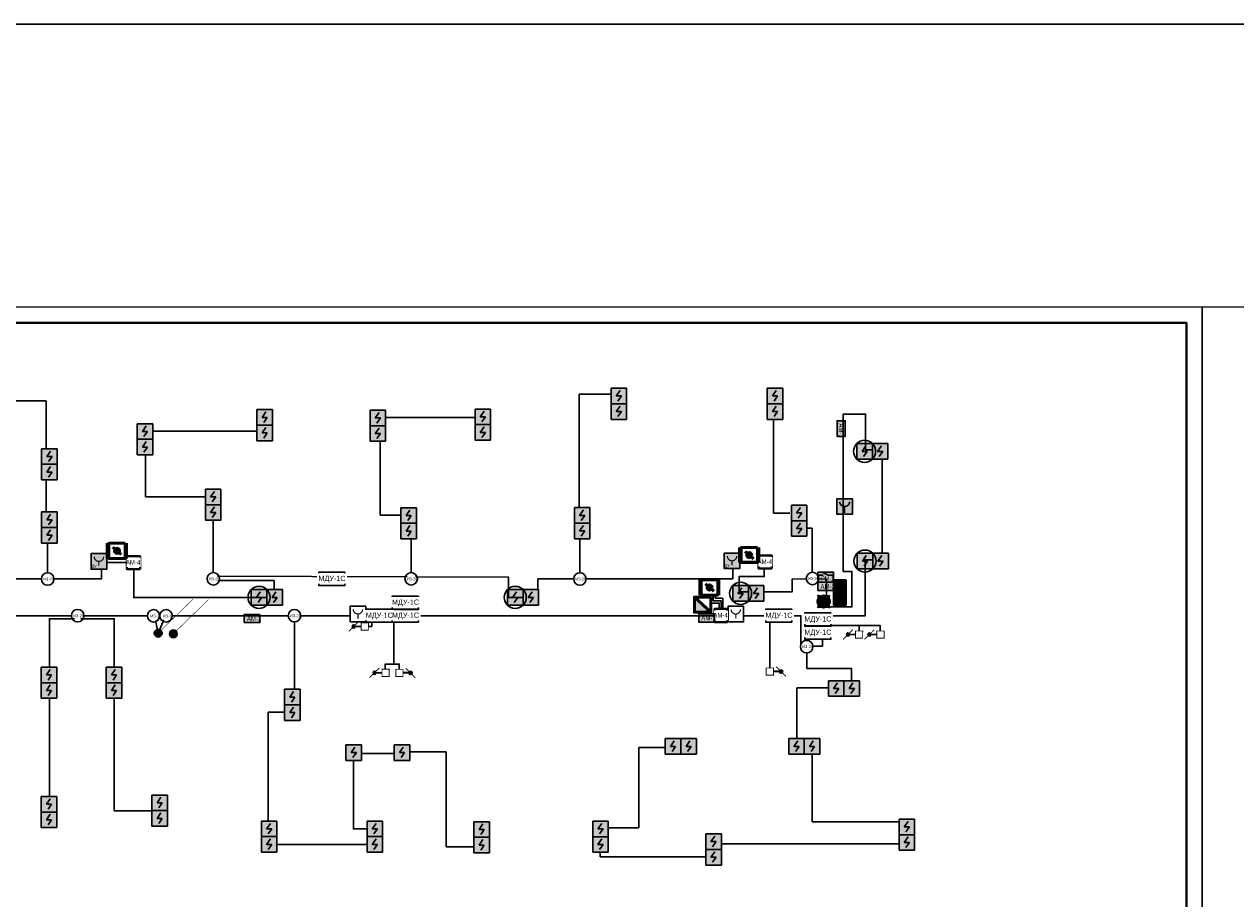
# Model space of a CAD drawing. Header units: millimetres. Extents: x 303602 to 13248484, y -10200551 to -26241.
# Tile 30 of 51: x 710455 to 749351, y -76414 to -48338. Entities that reach past the tile are written whole.
import ezdxf
from ezdxf.enums import TextEntityAlignment as Align

# ---------------------------------------------------------------- set-up
doc = ezdxf.new("R2010")
doc.units = ezdxf.units.MM
doc.set_wipeout_variables(frame=1)
doc.linetypes.add('CONTINOUS', pattern=[0])
for name, color, linetype, lineweight in [('_АПС_Оборудование', 1, 'Continuous', 30), ('RC-Извещатели_пожарные', 1, 'Continuous', 30), ('Воздуховоды', 7, 'Continuous', 18), ('Графика', 253, 'Continuous', 20), ('ОС', 5, 'Continuous', 25), ('Рамка', 7, 'Continuous', 18), ('СОУЭ', 1, 'Continuous', 30), ('СС-011-ПОЖ-СИГНАЛИЗАЦИЯ', 1, 'Continuous', 30), ('УГО АПС и АПЗ$0$_АПС_Оборудование', 1, 'Continuous', 30), ('УГО АПС и АПЗ$0$СС-011-ПОЖ-СИГНАЛИЗАЦИЯ', 1, 'Continuous', 30)]:
    doc.layers.add(name, color=color, linetype=linetype, lineweight=lineweight)
for name, color, linetype in [('EI_HATCH_GALV', 7, 'Continuous'), ('АПС', 5, 'Continuous'), ('АПС_Оборудование', 1, 'Continuous'), ('ССПС', 5, 'Continuous'), ('формат', 250, 'Continuous')]:
    doc.layers.add(name, color=color, linetype=linetype)
doc.layers.add('УГО АПС и АПЗ$0$СС_СОУЭ', color=7, linetype='Continuous', lineweight=35, true_color=0x004961)
doc.styles.add('Arial', font='arial.ttf', dxfattribs={"width": 0.9, "height": 700})
doc.styles.add('Arial Narrow', font='ARIALN.TTF', dxfattribs={"width": 0.9, "height": 600})
doc.styles.add('Arial Narrow_Нум', font='ARIALN.TTF', dxfattribs={"width": 0.7, "height": 250})
doc.styles.add('Arial_2', font='arial.ttf', dxfattribs={"width": 0.9, "height": 400})
doc.styles.add('CP.Text', font='arial.ttf')
doc.styles.get("Standard").update_dxf_attribs({"font": 'isocpeur.ttf', "width": 0.9})

# ---------------------------------------------------------------- blocks, each defined once
blk = doc.blocks.new('*U39')
at = {"color": 0, "lineweight": 0}
blk.add_lwpolyline([(-594, 0), (0, 0), (0, 420), (-594, 420)], close=True, dxfattribs=at)
at = {"lineweight": 40}
blk.add_lwpolyline([(-574, 5), (-5, 5), (-5, 415), (-574, 415)], close=True, dxfattribs=at)
at = {"style": 'Arial', "width": 0.9, "flags": 8}
blk.add_attdef('FORMAT', (-36.87, 1.26), '', height=2.8, dxfattribs=at)
blk = doc.blocks.new('*U70')
at = {"ltscale": 100}
h = blk.add_hatch(color=256, dxfattribs=at)
h.dxf.hatch_style = 1
h.paths.add_polyline_path([(-35, 0, 1), (35, 0, 1)])
at = {"lineweight": 30}
blk.add_lwpolyline([(313, 313, 0, 45, 0), (186, 186, 4.5, 4.5, 0), (25, 25, 4.5, 4.5, 0)], format="xyseb", dxfattribs=at)
blk.add_circle((0, 0), 34.8, dxfattribs=at)
blk = doc.blocks.new('RC-UGO-IRA-01')
blk.add_wipeout([(2.5, 2.5), (2.5, -2.5), (-2.5, -2.5), (-2.5, 2.5)]).dxf.layer = 'RC-Извещатели_пожарные'
blk.add_wipeout([(-2.5, -2.5), (-2.5, 2.5), (2.5, 2.5), (2.5, -2.5)]).dxf.layer = 'RC-Извещатели_пожарные'
at = {"layer": 'RC-Извещатели_пожарные', "ltscale": 30}
blk.add_lwpolyline([(2.5, 2.5), (2.5, -2.5), (-2.5, -2.5), (-2.5, 2.5)], close=True, dxfattribs=at)
at = {"layer": 'RC-Извещатели_пожарные', "ltscale": 30, "const_width": 0.375}
blk.add_lwpolyline([(-1.5, 1.5, 1), (1.5, 1.5, 1)], format="xyb", dxfattribs=at)
blk.add_lwpolyline([(0, 0), (0, -1.5)], dxfattribs=at)
at = {"layer": 'RC-Извещатели_пожарные'}
blk.add_attdef('PSTN', text='', height=1.5, dxfattribs=at).set_placement((2.5, 2.5), align=Align.BOTTOM_CENTER)
blk = doc.blocks.new('ИП 212-64 прот.R3')
blk.add_wipeout([(2.5, 2.5), (2.5, -2.5), (-2.5, -2.5), (-2.5, 2.5)]).dxf.layer = 'RC-Извещатели_пожарные'
blk.add_wipeout([(-2.5, -2.5), (-2.5, 2.5), (2.5, 2.5), (2.5, -2.5)]).dxf.layer = 'RC-Извещатели_пожарные'
at = {"lineweight": 35, "true_color": 0xffffff}
h = blk.add_hatch(color=7, dxfattribs=at)
h.dxf.hatch_style = 1
h.paths.add_polyline_path([(-2.5, 2.5), (-2.5, -2.5), (2.5, -2.5), (2.5, 2.5)])
at = {"color": 1, "linetype": 'ByBlock', "lineweight": -2}
for p, q in [((0.39, 1.77), (-0.83, 0)), ((-0.83, 0), (0.83, 0)), ((0.83, 0), (-0.31, -1.63))]:
    blk.add_line(p, q, dxfattribs=at)
at = {"layer": 'RC-Извещатели_пожарные', "ltscale": 30}
for p, q in [((-2.5, -2.5), (-2.5, 2.5)), ((-2.5, 2.5), (2.5, 2.5)), ((2.5, 2.5), (2.5, -2.5)), ((2.5, -2.5), (-2.5, -2.5))]:
    blk.add_line(p, q, dxfattribs=at)
blk = doc.blocks.new('УГО АПС и АПЗ$0$A$C0ED213A1')
blk.add_wipeout([(-200, 0), (0, -200), (200, 0), (0, 200)])
blk.add_circle((0, 0), 200)
at = {"layer": 'УГО АПС и АПЗ$0$СС-011-ПОЖ-СИГНАЛИЗАЦИЯ', "color": 1, "style": 'CP.Text', "width": 0.8}
blk.add_text('ИЗ-2О', height=90, dxfattribs=at).set_placement((-145, -47))
blk = doc.blocks.new('*U96')
at = {"lineweight": 35, "true_color": 0xffffff}
h = blk.add_hatch(color=7, dxfattribs=at)
h.dxf.hatch_style = 1
h.paths.add_polyline_path([(-2.5, 2.5), (-2.5, -2.5), (2.5, -2.5), (2.5, 2.5)])
at = {"color": 1, "linetype": 'ByBlock', "lineweight": -2}
for p, q in [((0.39, 1.76), (-0.83, 0)), ((-0.83, 0), (0.83, 0)), ((0.83, 0), (-0.31, -1.64))]:
    blk.add_line(p, q, dxfattribs=at)
at = {"color": 1, "linetype": 'ByBlock', "lineweight": -2, "ltscale": 0.1}
blk.add_lwpolyline([(-2.5, 2.5), (2.5, 2.5), (2.5, -2.5), (-2.5, -2.5)], close=True, dxfattribs=at)
at = {"layer": 'RC-Извещатели_пожарные'}
blk.add_circle((0, 0), 3.54, dxfattribs=at)
at = {"layer": 'RC-Извещатели_пожарные', "style": 'Arial Narrow_Нум', "width": 0.7}
blk.add_attdef('PSTN', text='', height=2.5, dxfattribs=at).set_placement((5.33, 2.66), align=Align.BOTTOM_CENTER)
blk = doc.blocks.new('ИЗ-1')
blk.add_wipeout([(469979, -66893), (470179, -67093), (470379, -66893), (470179, -66693)])
blk.add_circle((470179, -66893), 200)
at = {"layer": 'УГО АПС и АПЗ$0$СС-011-ПОЖ-СИГНАЛИЗАЦИЯ', "color": 1, "style": 'CP.Text', "width": 0.8}
blk.add_text('ИЗ-1', height=90, dxfattribs=at).set_placement((470079, -66939))
blk = doc.blocks.new('УДП')
at = {"color": 30}
blk.add_wipeout([(324223, -148669), (324222, -149169), (323722, -149169), (323723, -148669)], dxfattribs=at).dxf.layer = 'RC-Извещатели_пожарные'
blk.add_wipeout([(323722, -149169), (323723, -148669), (324223, -148669), (324222, -149169)], dxfattribs=at).dxf.layer = 'RC-Извещатели_пожарные'
at = {"layer": 'EI_HATCH_GALV', "lineweight": 30, "true_color": 0xffffff}
h = blk.add_hatch(color=7, dxfattribs=at)
h.dxf.hatch_style = 1
h.paths.add_polyline_path([(324223, -148669), (324222, -149169), (323722, -149169), (323723, -148669)])
at = {"layer": 'RC-Извещатели_пожарные', "color": 30, "ltscale": 30}
blk.add_lwpolyline([(324223, -148669), (324222, -149169), (323722, -149169), (323723, -148669)], close=True, dxfattribs=at)
at = {"layer": 'RC-Извещатели_пожарные', "color": 30, "ltscale": 30, "const_width": 37.5}
blk.add_lwpolyline([(323823, -148769, 1), (324123, -148769, 1)], format="xyb", dxfattribs=at)
blk.add_lwpolyline([(323972, -148919), (323972, -149069)], dxfattribs=at)
at = {"color": 30, "lineweight": 30, "style": 'Arial Narrow', "width": 0.9}
blk.add_text('ДУ', height=100, dxfattribs=at).set_placement((323814, -149078), align=Align.MIDDLE_CENTER)
blk = doc.blocks.new('РМ-4схема')
at = {"lineweight": 40, "ltscale": 2, "true_color": 0xffffff}
h = blk.add_hatch(color=7, dxfattribs=at)
h.dxf.hatch_style = 1
h.paths.add_polyline_path([(-154589, 33976), (-154086, 33976), (-154086, 34289), (-154589, 34289)])
at = {"layer": 'ОС', "color": 1, "lineweight": 30}
for p, q in [((-154260, 34196, 0), (-154420, 34270, 0)), ((-154420, 34196, 0), (-154589, 34196, 0)), ((-154086, 34196, 0), (-154260, 34196, 0))]:
    blk.add_line(p, q, dxfattribs=at)
at = {"layer": 'ОС', "color": 1, "lineweight": 30, "elevation": 0}
blk.add_lwpolyline([(-154086, 34289), (-154589, 34289), (-154589, 33976), (-154086, 33976)], close=True, dxfattribs=at)
at = {"layer": 'ССПС', "color": 1, "lineweight": -2, "ltscale": 1000, "style": 'Arial Narrow_Нум', "width": 0.8}
blk.add_text('РМ-1', height=151, dxfattribs=at).set_placement((-154484, 34011, 0))
blk = doc.blocks.new('ам-4')
blk.add_wipeout([(-197, 213), (223, 213), (223, -207), (-197, -207)]).dxf.layer = 'АПС_Оборудование'
at = {"layer": '_АПС_Оборудование', "lineweight": 40, "ltscale": 100}
blk.add_lwpolyline([(223, -207), (-197, -207), (-197, 213), (223, 213)], close=True, dxfattribs=at)
at = {"layer": '_АПС_Оборудование', "ltscale": 100, "insert": (15, 13), "char_height": 150, "attachment_point": 5, "style": 'Arial Narrow', "bg_fill": 2}
blk.add_mtext_dynamic_manual_height_columns('\\pxi-0.17961;АМ-4', width=300, gutter_width=144375, heights=[0], dxfattribs=at)
blk = doc.blocks.new('_МДУ')
at = {"color": 1}
blk.add_wipeout([(-350, 175), (350, 175), (350, -175), (-350, -175)], dxfattribs=at)
at = {"layer": 'АПС', "color": 1, "lineweight": 30, "ltscale": 200}
blk.add_lwpolyline([(350, 175), (-350, 175), (-350, -175), (350, -175)], close=True, dxfattribs=at)
at = {"layer": 'АПС', "color": 0, "lineweight": 30, "ltscale": 200, "insert": (3, -9), "char_height": 140, "width": 668.29, "attachment_point": 5, "style": 'Arial_2', "bg_fill": 2}
blk.add_mtext('МДУ-1С', dxfattribs=at)
blk = doc.blocks.new('УГО АПС и АПЗ$0$точка сбора')
h = blk.add_hatch(color=255)
h.dxf.hatch_style = 1
h.paths.add_polyline_path([(0, 0), (-88, 88, 0.198912), (-125, 0, 0.198912), (-88, -88)])
h.paths.add_polyline_path([(125, 0, 0.198912), (88, 88), (0, 0), (88, -88, 0.198912)])
h = blk.add_hatch(color=2)
h.dxf.hatch_style = 1
h.paths.add_polyline_path([(88, -88), (0, 0), (-88, -88, 0.414214)])
h.paths.add_polyline_path([(88, 88, 0.414214), (-88, 88), (0, 0)])
at = {"layer": 'УГО АПС и АПЗ$0$СС_СОУЭ', "color": 1}
for p, q in [((-88, 88), (-125, 125)), ((-88, 88), (-125, 88)), ((-88, 88), (-88, 125)), ((88, 88), (125, 125)), ((88, 88), (88, 125)), ((88, 88), (125, 88)), ((-88, -88), (-125, -125)), ((-88, -88), (-125, -88)), ((-88, -88), (-88, -125)), ((88, -88), (125, -125)), ((88, -88), (88, -125)), ((88, -88), (125, -88))]:
    blk.add_line(p, q, dxfattribs=at)
for points in [[(-88, 88), (88, -88)], [(-88, -88), (88, 88)]]:
    blk.add_lwpolyline(points, dxfattribs=at)
blk.add_circle((0, 0), 125, dxfattribs=at)
blk = doc.blocks.new('УГО АПС и АПЗ$0$A$C7da512b9')
at = {"true_color": 0xffffff}
h = blk.add_hatch(color=7, dxfattribs=at)
h.dxf.hatch_style = 1
h.paths.add_polyline_path([(0, 199.9872), (-399.9744, 199.9872), (-399.9744, -199.9872), (0, -199.9872)])
at = {"lineweight": 35, "true_color": 0x0a0aff}
for points in [[(0, 74.9952), (0, 199.9872), (-399.9744, 199.9872), (-399.9744, 74.9952)], [(-399.9744, -74.9952), (-399.9744, -199.9872), (0, -199.9872), (0, -74.9952)]]:
    blk.add_hatch(color=5, dxfattribs=at).paths.add_polyline_path(points)
at = {"color": 5, "lineweight": 35, "true_color": 0x0a0aff}
for p, q in [((-399.9744, 199.9872), (-399.9744, -199.9872)), ((0, 199.9872), (-399.9744, 199.9872)), ((0, -199.9872), (0, 199.9872)), ((-399.9744, -199.9872), (0, -199.9872))]:
    blk.add_line(p, q, dxfattribs=at)
blk = doc.blocks.new('авфывыа')
at = {"lineweight": 40, "ltscale": 2, "true_color": 0xffffff}
h = blk.add_hatch(color=7, dxfattribs=at)
h.dxf.hatch_style = 1
h.paths.add_polyline_path([(287843, 200199), (287340, 200199), (287340, 199936), (287843, 199936)])
at = {"layer": 'ОС', "color": 1, "lineweight": 30}
blk.add_lwpolyline([(287843, 200199), (287340, 200199), (287340, 199936), (287843, 199936)], close=True, dxfattribs=at)
at = {"layer": 'ССПС', "color": 1, "lineweight": -2, "ltscale": 1000, "style": 'Arial Narrow', "width": 0.9}
blk.add_text('АМ-1', height=150, dxfattribs=at).set_placement((287425, 199988))
blk = doc.blocks.new('озк_выт')
at = {"layer": 'УГО АПС и АПЗ$0$_АПС_Оборудование', "ltscale": 200}
h = blk.add_hatch(color=5, dxfattribs=at)
h.dxf.hatch_style = 1
h.paths.add_polyline_path([(468756, -41333, 1), (468645, -41333, 1)])
at = {"color": 5, "const_width": 29.5}
blk.add_lwpolyline([(468544, -41177), (468661, -41294)], dxfattribs=at)
at = {"layer": 'УГО АПС и АПЗ$0$_АПС_Оборудование', "color": 5, "lineweight": 35, "ltscale": 200}
blk.add_line((468631, -41333), (468458, -41334), dxfattribs=at)
at = {"layer": 'УГО АПС и АПЗ$0$_АПС_Оборудование', "color": 5, "const_width": 29.5}
blk.add_lwpolyline([(468227, -41449), (468458, -41449), (468458, -41218), (468227, -41218)], close=True, dxfattribs=at)
blk.add_lwpolyline([(468740, -41373), (468857, -41490)], dxfattribs=at)
at = {"layer": 'УГО АПС и АПЗ$0$_АПС_Оборудование', "color": 5}
blk.add_circle((468700, -41333), 55.4, dxfattribs=at)
blk = doc.blocks.new('пд_выт')
at = {"layer": 'Воздуховоды', "true_color": 0xcd6928}
h = blk.add_hatch(color=32, dxfattribs=at)
h.dxf.hatch_style = 1
h.paths.add_polyline_path([(468770, -40558, 1), (468659, -40558, 1)])
at = {"layer": 'Воздуховоды', "color": 32, "lineweight": 30, "true_color": 0xcd6928}
blk.add_line((468645, -40558), (468472, -40558), dxfattribs=at)
at = {"layer": 'Воздуховоды', "color": 32, "true_color": 0xcd6928, "const_width": 29.5}
blk.add_lwpolyline([(468242, -40674), (468472, -40673), (468472, -40443), (468241, -40443)], close=True, dxfattribs=at)
for points in [[(468558, -40401), (468675, -40519)], [(468754, -40597), (468871, -40714)]]:
    blk.add_lwpolyline(points, dxfattribs=at)
at = {"layer": 'Воздуховоды', "color": 32, "true_color": 0xcd6928}
blk.add_circle((468715, -40558), 55.4, dxfattribs=at)
blk = doc.blocks.new('озк_пр')
at = {"layer": 'УГО АПС и АПЗ$0$_АПС_Оборудование', "ltscale": 200}
h = blk.add_hatch(color=1, dxfattribs=at)
h.dxf.hatch_style = 1
h.paths.add_polyline_path([(468761, -41723, 1), (468650, -41723, 1)])
at = {"color": 1, "const_width": 29.5}
blk.add_lwpolyline([(468549, -41567), (468666, -41684)], dxfattribs=at)
at = {"layer": 'УГО АПС и АПЗ$0$_АПС_Оборудование', "color": 1, "lineweight": 35, "ltscale": 200}
blk.add_line((468636, -41723), (468463, -41723), dxfattribs=at)
at = {"layer": 'УГО АПС и АПЗ$0$_АПС_Оборудование', "color": 1, "const_width": 29.5}
blk.add_lwpolyline([(468233, -41839), (468463, -41839), (468463, -41608), (468232, -41608)], close=True, dxfattribs=at)
blk.add_lwpolyline([(468745, -41762), (468862, -41880)], dxfattribs=at)
at = {"layer": 'УГО АПС и АПЗ$0$_АПС_Оборудование', "color": 1}
blk.add_circle((468706, -41723), 55.4, dxfattribs=at)
blk = doc.blocks.new('*U89')
at = {"linetype": 'Continuous', "lineweight": -2, "true_color": 0xffffff}
h = blk.add_hatch(color=7, dxfattribs=at)
h.dxf.hatch_style = 1
h.paths.add_polyline_path([(0, 500), (0, 0), (500, 0), (500, 500)])
at = {"color": 1, "linetype": 'Continuous', "lineweight": -2}
blk.add_line((250, 250), (250, 43), dxfattribs=at)
blk.add_lwpolyline([(0, 500), (500, 500), (500, 0), (0, 0)], close=True, dxfattribs=at)
blk.add_arc((250, 417), 167, 186.4495, 353.5853, dxfattribs=at)
at = {"color": 0, "linetype": 'Continuous', "lineweight": -2, "style": 'Arial Narrow_Нум', "flags": 1}
for tag, p in [('NAME_DEVICE', (-64, -421)), ('NUM_POM', (-82, -847))]:
    blk.add_attdef(tag, p, '', height=125, dxfattribs=at)
at = {"color": 0, "linetype": 'Continuous', "lineweight": -2, "style": 'Arial Narrow_Нум'}
for tag, p in [('INDEX', (-63, -235)), ('NUM_DEVICE', (-64, -630))]:
    blk.add_attdef(tag, p, '', height=125, dxfattribs=at)
blk = doc.blocks.new('СПЖ')
at = {"layer": 'Графика', "lineweight": 50}
blk.add_hatch(color=1, dxfattribs=at).paths.add_polyline_path([(304821, -36194), (304291, -35711), (304291, -36194)])
at = {"layer": 'Графика', "color": 1, "lineweight": 50}
blk.add_line((304291, -35711), (304821, -36194), dxfattribs=at)
blk.add_lwpolyline([(304821, -35711), (304821, -36194), (304291, -36194), (304291, -35711)], close=True, dxfattribs=at)
blk = doc.blocks.new('ДЗ')
at = {"layer": 'Графика', "color": 1, "lineweight": 50}
for p, q in [((304243, -36530), (304243, -37013)), ((304859, -36530), (304859, -37013)), ((304423, -36650), (304688, -36892))]:
    blk.add_line(p, q, dxfattribs=at)
blk.add_lwpolyline([(304821, -36530), (304821, -37013), (304291, -37013), (304291, -36530)], close=True, dxfattribs=at)
blk.add_circle((304556, -36771), 81.3, dxfattribs=at)

msp = doc.modelspace()

# ---------------------------------------------------------------- linework, layer by layer
at = {"layer": 'RC-Извещатели_пожарные', "lineweight": 30}
for points in [[(709881, -66143), (712933, -66143), (712933, -65623), (713970, -65623), (713970, -66045), (713970, -66045), (713970, -66745), (718474, -66745), (718474, -66200), (716511, -66200), (716511, -66053), (726003, -66090), (726003, -66741), (726946, -66741), (726946, -66143), (733199, -66143), (733199, -65584), (734213, -65584), (734213, -66071), (733404, -66071), (733404, -66559), (735111, -66559), (735111, -66146), (736207, -66150), (736207, -67045), (737025, -67045), (737025, -65904), (736748, -65904), (736748, -60856), (737466, -60856), (737466, -62005), (737997, -62005), (737997, -65531), (737450, -65531), (737450, -67333), (736084, -67326), (736084, -68302), (735392, -68302), (735392, -67327), (734669, -67327), (734669, -67329), (714991, -67329), (714754, -67887)], [(714754, -67887), (714634, -67328), (705719, -67328)], [(721461, -74170), (721024, -74170), (721024, -71752), (722334, -71752)]]:
    msp.add_lwpolyline(points, dxfattribs=at)
at = {"layer": 'Рамка'}
msp.add_lwpolyline([(690867, -98921), (747767, -98921), (747767, -57921), (690867, -57921)], close=True, dxfattribs=at)
at = {"layer": 'СС-011-ПОЖ-СИГНАЛИЗАЦИЯ', "lineweight": 30}
for p, q in [((711157, -60432), (709150, -60432)), ((714353, -63509), (714353, -61407)), ((714353, -61407), (717971, -61407)), ((716524, -63509), (714353, -63509)), ((713343, -67530), (713343, -73595)), ((735578, -69018), (737018, -69018)), ((730183, -71555), (730183, -74142)), ((724003, -71699), (724003, -74748))]:
    msp.add_line(p, q, dxfattribs=at)
at = {"layer": 'СС-011-ПОЖ-СИГНАЛИЗАЦИЯ', "color": 30, "lineweight": 30, "true_color": 0xf26722}
for points in [[(737258, -67818), (737258, -67636)], [(722319, -68881), (722497, -68881), (722497, -69048)]]:
    msp.add_lwpolyline(points, dxfattribs=at)

# ---------------------------------------------------------------- block references
at = {"color": 6, "rotation": 270}
msp.add_blockref('авфывыа', (536616, 226272), dxfattribs=at)
at = {"color": 7, "linetype": 'CONTINOUS', "lineweight": 30, "ltscale": 100, "xscale": 1.000735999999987, "yscale": 1.000735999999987, "zscale": 1.000735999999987}
msp.add_blockref('*U89', (736544, -64070), dxfattribs=at)
at = {"xscale": 3.600000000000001, "yscale": 3.600000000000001, "zscale": 3.600000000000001, "rotation": 359.2880171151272}
for p in [(714754, -67887), (715241, -67909)]:
    msp.add_blockref('*U70', p, dxfattribs=at)
at = {"color": 6}
msp.add_blockref('авфывыа', (430179, -267484), dxfattribs=at)
at = {"layer": 'RC-Извещатели_пожарные', "lineweight": 30}
msp.add_blockref('ДЗ', (427901, -29650), dxfattribs=at)
at = {"layer": 'СС-011-ПОЖ-СИГНАЛИЗАЦИЯ', "lineweight": 30, "xscale": -1}
for p in [(1205615, -27375), (1206303, -27375), (1190413, -28603)]:
    msp.add_blockref('пд_выт', p, dxfattribs=at)
at = {"layer": 'СС-011-ПОЖ-СИГНАЛИЗАЦИЯ', "lineweight": 30}
for name, p in [('озк_выт', (254157, -27830)), ('озк_пр', (266045, -27398))]:
    msp.add_blockref(name, p, dxfattribs=at)
at = {"layer": 'УГО АПС и АПЗ$0$_АПС_Оборудование', "rotation": 270}
for p in [(736638, -66585), (736638, -66985)]:
    msp.add_blockref('УГО АПС и АПЗ$0$A$C7da512b9', p, dxfattribs=at)
at = {"layer": 'формат', "xscale": 100, "yscale": 100, "zscale": 100}
for p in [(748267, -99421), (807667, -99421)]:
    msp.add_blockref('*U39', p, dxfattribs=at)

# ---------------------------------------------------------------- next in the draw order: block references
at = {"layer": '_АПС_Оборудование', "color": 0, "lineweight": 30, "xscale": 1.2, "yscale": 1.2, "zscale": 1.2}
for p in [(720332, -66144), (722692, -67324), (734682, -67324)]:
    msp.add_blockref('_МДУ', p, dxfattribs=at)
at = {"layer": 'RC-Извещатели_пожарные', "lineweight": 30}
msp.add_blockref('ИЗ-1', (244429, -439), dxfattribs=at)
at = {"layer": 'RC-Извещатели_пожарные', "xscale": 99.99999999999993, "yscale": 99.99999999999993, "zscale": 99.99999999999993, "rotation": 359.9525678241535}
for p in [(721168, -67271), (733299, -67275)]:
    msp.add_blockref('RC-UGO-IRA-01', p, dxfattribs=at)
at = {"layer": 'СОУЭ', "color": 6, "xscale": 100, "yscale": 100, "zscale": 100}
for p in [(729543, -60273), (734560, -60273), (718175, -60960), (721806, -60978), (725179, -60942), (714331, -61412), (737935, -62050), (735333, -64028), (711264, -64245), (722797, -64111), (728367, -64106), (737947, -65574), (726718, -66739), (713338, -69228), (736523, -69663), (719063, -69938), (721035, -71721), (722584, -71721), (731284, -71524), (735248, -71524), (714805, -73334), (711252, -73379), (738791, -74107), (718318, -74170), (721711, -74170), (725140, -74189), (728957, -74171), (732586, -74580)]:
    msp.add_blockref('ИП 212-64 прот.R3', p, dxfattribs=at)
at = {"layer": 'СС-011-ПОЖ-СИГНАЛИЗАЦИЯ', "lineweight": 30}
for p in [(388880, 83335), (409206, 83355)]:
    msp.add_blockref('УДП', p, dxfattribs=at)
at = {"layer": 'УГО АПС и АПЗ$0$_АПС_Оборудование'}
for p in [(711209, -66149), (716528, -66143), (722879, -66142), (728295, -66148), (735760, -66131), (712172, -67327), (719132, -67327), (735575, -68319)]:
    msp.add_blockref('УГО АПС и АПЗ$0$A$C0ED213A1', p, dxfattribs=at)

# ---------------------------------------------------------------- next in the draw order: linework, layer by layer
at = {"layer": 'RC-Извещатели_пожарные', "lineweight": 30}
for points in [[(712072, -67427), (711265, -67427), (711265, -67534)], [(712272, -67427), (713343, -67427), (713343, -67530)]]:
    msp.add_lwpolyline(points, dxfattribs=at)
at = {"layer": 'СС-011-ПОЖ-СИГНАЛИЗАЦИЯ', "lineweight": 30}
for p, q in [((728271, -63856), (728271, -60219)), ((728271, -60219), (729293, -60219)), ((711157, -64001), (711157, -60434)), ((722056, -60961), (724929, -60961)), ((716524, -65945), (716524, -63509)), ((722544, -64098), (721882, -64098)), ((735031, -64039), (734507, -64039)), ((711265, -67537), (711265, -73129)), ((719131, -67529), (719131, -69682)), ((735578, -68520), (735578, -69018)), ((735259, -69644), (735259, -71274)), ((736240, -69642), (735263, -69642)), ((718286, -70422), (718286, -73917)), ((731035, -71555), (730183, -71555)), ((722833, -71699), (724003, -71699)), ((730183, -74142), (729207, -74142)), ((735756, -73949), (738535, -73949))]:
    msp.add_line(p, q, dxfattribs=at)
at = {"layer": 'СС-011-ПОЖ-СИГНАЛИЗАЦИЯ', "color": 30, "lineweight": 30, "true_color": 0xf26722}
msp.add_lwpolyline([(734392, -69007), (734392, -67534)], dxfattribs=at)

# ---------------------------------------------------------------- next in the draw order: block references
msp.add_blockref('РМ-4схема', (890523, -100222, 0))
at = {"color": 6}
msp.add_blockref('авфывыа', (448594, -266452), dxfattribs=at)
at = {"layer": '_АПС_Оборудование', "color": 0, "lineweight": 30, "xscale": 1.2, "yscale": 1.2, "zscale": 1.2}
for p in [(722692, -66904), (735932, -67871)]:
    msp.add_blockref('_МДУ', p, dxfattribs=at)
at = {"layer": 'RC-Извещатели_пожарные', "xscale": 100, "yscale": 100, "zscale": 100}
for p in [(737435, -62050), (737447, -65574), (726218, -66739)]:
    msp.add_blockref('*U96', p, dxfattribs=at)
at = {"layer": 'RC-Извещатели_пожарные', "lineweight": 30}
msp.add_blockref('ИЗ-1', (244829, -439), dxfattribs=at)
at = {"layer": 'СОУЭ', "color": 6, "xscale": 100, "yscale": 100, "zscale": 100}
for p in [(729543, -60773), (734560, -60773), (718175, -61460), (721806, -61478), (725179, -61442), (714331, -61912), (711264, -64745), (722797, -64611), (728367, -64606), (735333, -64528), (718494, -66739), (733953, -66609), (713338, -69728), (737023, -69663), (719063, -70438), (731784, -71524), (735748, -71524), (711252, -73879), (714805, -73834), (718318, -74670), (721711, -74670), (725140, -74689), (728957, -74671), (732586, -75080)]:
    msp.add_blockref('ИП 212-64 прот.R3', p, dxfattribs=at)

# ---------------------------------------------------------------- next in the draw order: linework, layer by layer
at = {"layer": 'СС-011-ПОЖ-СИГНАЛИЗАЦИЯ', "lineweight": 30}
for p, q in [((734507, -64039), (734507, -61013)), ((721882, -64098), (721882, -61730)), ((735755, -64511), (735590, -64511)), ((735755, -65933), (735755, -64511)), ((722878, -65942), (722878, -64863)), ((728295, -65948), (728295, -64857)), ((711199, -65961), (711199, -65003)), ((737018, -69018), (737018, -69416)), ((718818, -70422), (718286, -70422)), ((735756, -71785), (735756, -73949)), ((713343, -73595), (714570, -73595)), ((718569, -74668), (721445, -74668)), ((732863, -74649), (738544, -74649)), ((724003, -74748), (724890, -74748)), ((728942, -75067), (728942, -74926)), ((728946, -75067), (732332, -75067))]:
    msp.add_line(p, q, dxfattribs=at)

# ---------------------------------------------------------------- next in the draw order: block references
at = {"layer": '_АПС_Оборудование', "color": 0, "lineweight": 30, "xscale": 1.2, "yscale": 1.2, "zscale": 1.2}
for p in [(721852, -67324), (735932, -67443)]:
    msp.add_blockref('_МДУ', p, dxfattribs=at)
at = {"layer": 'RC-Извещатели_пожарные', "xscale": 100, "yscale": 100, "zscale": 100}
for p in [(717994, -66739), (733453, -66609)]:
    msp.add_blockref('*U96', p, dxfattribs=at)
at = {"layer": 'СОУЭ', "color": 6, "xscale": 100, "yscale": 100, "zscale": 100}
for p in [(711264, -62216), (716521, -63512), (711250, -69228)]:
    msp.add_blockref('ИП 212-64 прот.R3', p, dxfattribs=at)

# ---------------------------------------------------------------- next in the draw order: linework, layer by layer
at = {"layer": 'СС-011-ПОЖ-СИГНАЛИЗАЦИЯ', "color": 30, "lineweight": 30, "true_color": 0xf26722}
for points in [[(721504, -67672), (721614, -67672), (721614, -67534)], [(722319, -67534), (722319, -68881), (722046, -68881), (722046, -69034)], [(736352, -67636), (737933, -67636), (737933, -67818)]]:
    msp.add_lwpolyline(points, dxfattribs=at)

# ---------------------------------------------------------------- next in the draw order: block references
at = {"layer": '_АПС_Оборудование'}
msp.add_blockref('ам-4', (732809, -67323), dxfattribs=at)
at = {"layer": 'СОУЭ', "color": 6, "xscale": 100, "yscale": 100, "zscale": 100}
for p in [(711264, -62716), (716521, -64012), (711250, -69728), (738791, -74607)]:
    msp.add_blockref('ИП 212-64 прот.R3', p, dxfattribs=at)
at = {"layer": 'СС-011-ПОЖ-СИГНАЛИЗАЦИЯ', "lineweight": 30, "xscale": -1}
msp.add_blockref('пд_выт', (1189745, -27114), dxfattribs=at)
at = {"layer": 'УГО АПС и АПЗ$0$_АПС_Оборудование', "xscale": 1.6, "yscale": 1.6, "zscale": 1.6, "rotation": 270}
msp.add_blockref('УГО АПС и АПЗ$0$точка сбора', (736119, -66870, 0), dxfattribs=at)

# ---------------------------------------------------------------- next in the draw order: linework, layer by layer
at = {"layer": 'RC-Извещатели_пожарные', "lineweight": 30}
msp.add_lwpolyline([(329285, -48338), (1052378, -48338), (1052378, -104490), (329285, -104490)], close=True, dxfattribs=at)
at = {"layer": 'СС-011-ПОЖ-СИГНАЛИЗАЦИЯ', "color": 30, "lineweight": 30, "true_color": 0xf26722}
for points in [[(732825, -67111), (732825, -66846), (732577, -66846), (732577, -66663)], [(732879, -67105), (732879, -66768), (732639, -66768), (732639, -66663)], [(732768, -67105), (732768, -66924), (732500, -66924)]]:
    msp.add_lwpolyline(points, dxfattribs=at)

# ---------------------------------------------------------------- next in the draw order: block references
at = {"color": 6}
msp.add_blockref('авфывыа', (444769, -267466), dxfattribs=at)
at = {"layer": 'RC-Извещатели_пожарные', "lineweight": 30}
msp.add_blockref('СПЖ', (427679, -31020), dxfattribs=at)

# ---------------------------------------------------------------- next in the draw order: block references
at = {"layer": '_АПС_Оборудование'}
for p in [(713950, -65626), (734229, -65606)]:
    msp.add_blockref('ам-4', p, dxfattribs=at)

# ---------------------------------------------------------------- next in the draw order: block references
at = {"layer": 'RC-Извещатели_пожарные', "lineweight": 30}
for p in [(408879, -28473), (429177, -28610)]:
    msp.add_blockref('ДЗ', p, dxfattribs=at)

doc.saveas('drawing.dxf')
